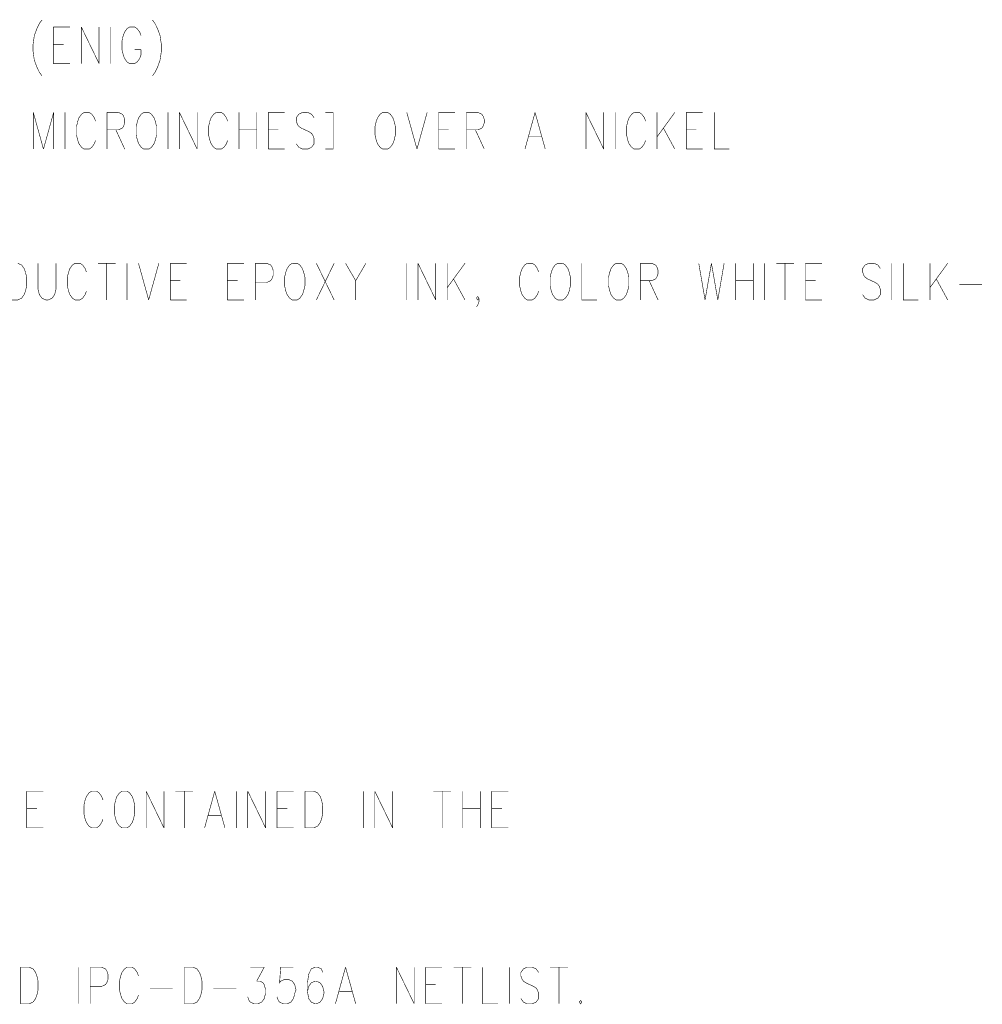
# Model space of a CAD drawing. Extents: x 0 to 34, y 0 to 22.
# Tile 23 of 30: x 21.9 to 23.7, y 7.6 to 9.3. Entities that reach past the tile are written whole.
import ezdxf

# ---------------------------------------------------------------- set-up
doc = ezdxf.new("R2010")
doc.units = 0
doc.header["$MEASUREMENT"] = 0
doc.layers.add('DD_PHO', color=7, linetype='CONTINUOUS')

msp = doc.modelspace()

# ---------------------------------------------------------------- linework, layer by layer
at = {"layer": 'DD_PHO', "const_width": 0.001}
for points in [[(21.9724, 9.3239), (21.9679, 9.3145), (21.9633, 9.302), (21.9611, 9.2864)], [(21.977, 9.3301), (21.9724, 9.3239)], [(22.1747, 9.3301), (22.1792, 9.3239)], [(22.1792, 9.3239), (22.1838, 9.3145), (22.1883, 9.302), (22.1906, 9.2864)], [(21.9974, 9.3176), (21.9974, 9.252)], [(21.9974, 9.3176), (22.027, 9.3176)], [(22.0474, 9.3176), (22.0474, 9.252)], [(22.0474, 9.3176), (22.0792, 9.252)], [(22.0792, 9.3176), (22.0792, 9.252)], [(22.0997, 9.3176), (22.0997, 9.252)], [(22.1338, 9.3176), (22.1292, 9.3145), (22.1247, 9.3082), (22.1224, 9.302), (22.1201, 9.2926)], [(22.1429, 9.3176), (22.1338, 9.3176)], [(22.1542, 9.302), (22.152, 9.3082), (22.1474, 9.3145), (22.1429, 9.3176)], [(22.1201, 9.2926), (22.1201, 9.277), (22.1224, 9.2676)], [(21.9611, 9.2864), (21.9611, 9.2739)], [(21.9611, 9.2739), (21.9633, 9.2582), (21.9679, 9.2457), (21.9724, 9.2364)], [(21.9974, 9.2864), (22.0156, 9.2864)], [(22.1429, 9.277), (22.1542, 9.277)], [(22.1542, 9.2676), (22.1542, 9.277)], [(22.1906, 9.2739), (22.1883, 9.2582), (22.1838, 9.2457), (22.1792, 9.2364)], [(22.1906, 9.2864), (22.1906, 9.2739)], [(22.1224, 9.2676), (22.1247, 9.2614)], [(22.1247, 9.2614), (22.1292, 9.2551)], [(22.1292, 9.2551), (22.1338, 9.252), (22.1429, 9.252), (22.1474, 9.2551)], [(22.1474, 9.2551), (22.152, 9.2614)], [(22.152, 9.2614), (22.1542, 9.2676)], [(21.9724, 9.2364), (21.977, 9.2301)], [(21.9974, 9.252), (22.027, 9.252)], [(22.1792, 9.2364), (22.1747, 9.2301)], [(21.9615, 9.1646), (21.9615, 9.099)], [(21.9615, 9.1646), (21.9797, 9.099)], [(21.9979, 9.1646), (21.9797, 9.099)], [(21.9979, 9.1646), (21.9979, 9.099)], [(22.0183, 9.1646), (22.0183, 9.099)], [(22.0524, 9.1646), (22.0479, 9.1615), (22.0433, 9.1552), (22.0411, 9.149), (22.0388, 9.1396)], [(22.0615, 9.1646), (22.0524, 9.1646)], [(22.0729, 9.149), (22.0706, 9.1552), (22.0661, 9.1615), (22.0615, 9.1646)], [(22.0933, 9.1646), (22.0933, 9.099)], [(22.0933, 9.1646), (22.1138, 9.1646)], [(22.1138, 9.1646), (22.1206, 9.1615), (22.1229, 9.1584)], [(22.1592, 9.1646), (22.1547, 9.1615), (22.1501, 9.1552), (22.1479, 9.149), (22.1456, 9.1396)], [(22.1683, 9.1646), (22.1592, 9.1646)], [(22.182, 9.1396), (22.1797, 9.149), (22.1774, 9.1552), (22.1729, 9.1615), (22.1683, 9.1646)], [(22.2024, 9.1646), (22.2024, 9.099)], [(22.2229, 9.1646), (22.2229, 9.099)], [(22.2229, 9.1646), (22.2547, 9.099)], [(22.2547, 9.1646), (22.2547, 9.099)], [(22.2888, 9.1646), (22.2842, 9.1615), (22.2797, 9.1552), (22.2774, 9.149), (22.2751, 9.1396)], [(22.2979, 9.1646), (22.2888, 9.1646)], [(22.3092, 9.149), (22.307, 9.1552), (22.3024, 9.1615), (22.2979, 9.1646)], [(22.3297, 9.1646), (22.3297, 9.099)], [(22.3615, 9.1646), (22.3615, 9.099)], [(22.382, 9.1646), (22.382, 9.099)], [(22.382, 9.1646), (22.4115, 9.1646)], [(22.4433, 9.1646), (22.4365, 9.1615), (22.432, 9.1552), (22.432, 9.149), (22.4342, 9.1427), (22.4365, 9.1396)], [(22.4524, 9.1646), (22.4433, 9.1646)], [(22.4638, 9.1552), (22.4592, 9.1615), (22.4524, 9.1646)], [(22.4842, 9.099), (22.4979, 9.099), (22.4979, 9.1646)], [(22.4979, 9.1646), (22.4842, 9.1646)], [(22.5865, 9.1646), (22.582, 9.1615), (22.5774, 9.1552), (22.5751, 9.149), (22.5729, 9.1396)], [(22.5956, 9.1646), (22.5865, 9.1646)], [(22.6092, 9.1396), (22.607, 9.149), (22.6047, 9.1552), (22.6001, 9.1615), (22.5956, 9.1646)], [(22.6297, 9.1646), (22.6479, 9.099)], [(22.6661, 9.1646), (22.6479, 9.099)], [(22.6865, 9.1646), (22.6865, 9.099)], [(22.6865, 9.1646), (22.7161, 9.1646)], [(22.7365, 9.1646), (22.7365, 9.099)], [(22.7365, 9.1646), (22.757, 9.1646)], [(22.757, 9.1646), (22.7638, 9.1615), (22.7661, 9.1584)], [(22.8592, 9.1646), (22.8411, 9.099)], [(22.8592, 9.1646), (22.8774, 9.099)], [(22.9501, 9.1646), (22.9501, 9.099)], [(22.9501, 9.1646), (22.982, 9.099)], [(22.982, 9.1646), (22.982, 9.099)], [(23.0024, 9.1646), (23.0024, 9.099)], [(23.0365, 9.1646), (23.032, 9.1615), (23.0274, 9.1552), (23.0251, 9.149), (23.0229, 9.1396)], [(23.0456, 9.1646), (23.0365, 9.1646)], [(23.057, 9.149), (23.0547, 9.1552), (23.0501, 9.1615), (23.0456, 9.1646)], [(23.0774, 9.1646), (23.0774, 9.099)], [(23.1092, 9.1646), (23.0774, 9.1209)], [(23.1297, 9.1646), (23.1297, 9.099)], [(23.1297, 9.1646), (23.1592, 9.1646)], [(23.1797, 9.1646), (23.1797, 9.099), (23.207, 9.099)], [(22.1229, 9.1584), (22.1251, 9.1521)], [(22.1251, 9.1521), (22.1251, 9.1459)], [(22.7661, 9.1584), (22.7683, 9.1521)], [(22.7683, 9.1521), (22.7683, 9.1459)], [(22.0388, 9.1396), (22.0388, 9.124), (22.0411, 9.1146)], [(22.1138, 9.1334), (22.0933, 9.1334)], [(22.1092, 9.1334), (22.1251, 9.099)], [(22.1229, 9.1396), (22.1206, 9.1365), (22.1138, 9.1334)], [(22.1251, 9.1459), (22.1229, 9.1396)], [(22.1456, 9.1396), (22.1456, 9.124), (22.1479, 9.1146)], [(22.1797, 9.1146), (22.182, 9.124), (22.182, 9.1396)], [(22.2751, 9.1396), (22.2751, 9.124), (22.2774, 9.1146)], [(22.3297, 9.1334), (22.3615, 9.1334)], [(22.382, 9.1334), (22.4001, 9.1334)], [(22.4365, 9.1396), (22.4411, 9.1365), (22.4547, 9.1302), (22.4592, 9.1271)], [(22.5729, 9.1396), (22.5729, 9.124), (22.5751, 9.1146)], [(22.607, 9.1146), (22.6092, 9.124), (22.6092, 9.1396)], [(22.6865, 9.1334), (22.7047, 9.1334)], [(22.757, 9.1334), (22.7365, 9.1334)], [(22.7524, 9.1334), (22.7683, 9.099)], [(22.7661, 9.1396), (22.7638, 9.1365), (22.757, 9.1334)], [(22.7683, 9.1459), (22.7661, 9.1396)], [(23.0229, 9.1396), (23.0229, 9.124), (23.0251, 9.1146)], [(23.0888, 9.1365), (23.1092, 9.099)], [(23.1297, 9.1334), (23.1479, 9.1334)], [(22.0411, 9.1146), (22.0433, 9.1084)], [(22.0706, 9.1084), (22.0729, 9.1146)], [(22.1479, 9.1146), (22.1501, 9.1084)], [(22.1774, 9.1084), (22.1797, 9.1146)], [(22.2774, 9.1146), (22.2797, 9.1084)], [(22.307, 9.1084), (22.3092, 9.1146)], [(22.4592, 9.1271), (22.4615, 9.124), (22.4638, 9.1177), (22.4638, 9.1084)], [(22.5751, 9.1146), (22.5774, 9.1084)], [(22.6047, 9.1084), (22.607, 9.1146)], [(22.8479, 9.1209), (22.8706, 9.1209)], [(23.0251, 9.1146), (23.0274, 9.1084)], [(23.0547, 9.1084), (23.057, 9.1146)], [(22.0433, 9.1084), (22.0479, 9.1021)], [(22.0479, 9.1021), (22.0524, 9.099), (22.0615, 9.099), (22.0661, 9.1021)], [(22.0661, 9.1021), (22.0706, 9.1084)], [(22.1501, 9.1084), (22.1547, 9.1021)], [(22.1547, 9.1021), (22.1592, 9.099), (22.1683, 9.099), (22.1729, 9.1021)], [(22.1729, 9.1021), (22.1774, 9.1084)], [(22.2797, 9.1084), (22.2842, 9.1021)], [(22.2842, 9.1021), (22.2888, 9.099), (22.2979, 9.099), (22.3024, 9.1021)], [(22.3024, 9.1021), (22.307, 9.1084)], [(22.382, 9.099), (22.4115, 9.099)], [(22.4365, 9.1021), (22.432, 9.1084)], [(22.4592, 9.1021), (22.4524, 9.099), (22.4433, 9.099), (22.4365, 9.1021)], [(22.4638, 9.1084), (22.4592, 9.1021)], [(22.5774, 9.1084), (22.582, 9.1021)], [(22.582, 9.1021), (22.5865, 9.099), (22.5956, 9.099), (22.6001, 9.1021)], [(22.6001, 9.1021), (22.6047, 9.1084)], [(22.6865, 9.099), (22.7161, 9.099)], [(23.0274, 9.1084), (23.032, 9.1021)], [(23.032, 9.1021), (23.0365, 9.099), (23.0456, 9.099), (23.0501, 9.1021)], [(23.0501, 9.1021), (23.0547, 9.1084)], [(23.1297, 9.099), (23.1592, 9.099)], [(21.9338, 8.8946), (21.9406, 8.8915), (21.9451, 8.8852), (21.9474, 8.879), (21.9497, 8.8696)], [(21.9701, 8.8946), (21.9701, 8.8477), (21.9724, 8.8384)], [(21.9997, 8.8384), (22.002, 8.8477), (22.002, 8.8946)], [(22.0361, 8.8946), (22.0315, 8.8915), (22.027, 8.8852), (22.0247, 8.879), (22.0224, 8.8696)], [(22.0451, 8.8946), (22.0361, 8.8946)], [(22.0565, 8.879), (22.0542, 8.8852), (22.0497, 8.8915), (22.0451, 8.8946)], [(22.077, 8.8946), (22.1088, 8.8946)], [(22.0929, 8.8946), (22.0929, 8.829)], [(22.1292, 8.8946), (22.1292, 8.829)], [(22.1497, 8.8946), (22.1679, 8.829)], [(22.1861, 8.8946), (22.1679, 8.829)], [(22.2065, 8.8946), (22.2065, 8.829)], [(22.2065, 8.8946), (22.2361, 8.8946)], [(22.3088, 8.8946), (22.3088, 8.829)], [(22.3088, 8.8946), (22.3383, 8.8946)], [(22.3588, 8.8946), (22.3588, 8.829)], [(22.3588, 8.8946), (22.3792, 8.8946)], [(22.3792, 8.8946), (22.3861, 8.8915), (22.3883, 8.8884)], [(22.3883, 8.8884), (22.3906, 8.8821)], [(22.4247, 8.8946), (22.4201, 8.8915), (22.4156, 8.8852), (22.4133, 8.879), (22.4111, 8.8696)], [(22.4338, 8.8946), (22.4247, 8.8946)], [(22.4474, 8.8696), (22.4451, 8.879), (22.4429, 8.8852), (22.4383, 8.8915), (22.4338, 8.8946)], [(22.4679, 8.8946), (22.4997, 8.829)], [(22.4997, 8.8946), (22.4679, 8.829)], [(22.5201, 8.8946), (22.5383, 8.8634)], [(22.5565, 8.8946), (22.5383, 8.8634)], [(22.6292, 8.8946), (22.6292, 8.829)], [(22.6497, 8.8946), (22.6497, 8.829)], [(22.6497, 8.8946), (22.6815, 8.829)], [(22.6815, 8.8946), (22.6815, 8.829)], [(22.702, 8.8946), (22.702, 8.829)], [(22.7338, 8.8946), (22.702, 8.8509)], [(22.8451, 8.8946), (22.8406, 8.8915), (22.8361, 8.8852), (22.8338, 8.879), (22.8315, 8.8696)], [(22.8542, 8.8946), (22.8451, 8.8946)], [(22.8656, 8.879), (22.8633, 8.8852), (22.8588, 8.8915), (22.8542, 8.8946)], [(22.8997, 8.8946), (22.8951, 8.8915), (22.8906, 8.8852), (22.8883, 8.879), (22.8861, 8.8696)], [(22.9088, 8.8946), (22.8997, 8.8946)], [(22.9224, 8.8696), (22.9201, 8.879), (22.9179, 8.8852), (22.9133, 8.8915), (22.9088, 8.8946)], [(22.9429, 8.8946), (22.9429, 8.829), (22.9701, 8.829)], [(23.0042, 8.8946), (22.9997, 8.8915), (22.9951, 8.8852), (22.9929, 8.879), (22.9906, 8.8696)], [(23.0133, 8.8946), (23.0042, 8.8946)], [(23.027, 8.8696), (23.0247, 8.879), (23.0224, 8.8852), (23.0179, 8.8915), (23.0133, 8.8946)], [(23.0474, 8.8946), (23.0474, 8.829)], [(23.0474, 8.8946), (23.0679, 8.8946)], [(23.0679, 8.8946), (23.0747, 8.8915), (23.077, 8.8884)], [(23.077, 8.8884), (23.0792, 8.8821)], [(23.152, 8.8946), (23.1633, 8.829)], [(23.1747, 8.8946), (23.1633, 8.829)], [(23.1747, 8.8946), (23.1861, 8.829)], [(23.1974, 8.8946), (23.1861, 8.829)], [(23.2179, 8.8946), (23.2179, 8.829)], [(23.2497, 8.8946), (23.2497, 8.829)], [(23.2701, 8.8946), (23.2701, 8.829)], [(23.2906, 8.8946), (23.3224, 8.8946)], [(23.3065, 8.8946), (23.3065, 8.829)], [(23.3429, 8.8946), (23.3429, 8.829)], [(23.3429, 8.8946), (23.3724, 8.8946)], [(23.4565, 8.8946), (23.4497, 8.8915), (23.4451, 8.8852), (23.4451, 8.879), (23.4474, 8.8727), (23.4497, 8.8696)], [(23.4656, 8.8946), (23.4565, 8.8946)], [(23.477, 8.8852), (23.4724, 8.8915), (23.4656, 8.8946)], [(23.4974, 8.8946), (23.4974, 8.829)], [(23.5179, 8.8946), (23.5179, 8.829), (23.5451, 8.829)], [(23.5656, 8.8946), (23.5656, 8.829)], [(23.5974, 8.8946), (23.5656, 8.8509)], [(21.9497, 8.8696), (21.9497, 8.854), (21.9474, 8.8446)], [(22.0224, 8.8696), (22.0224, 8.854), (22.0247, 8.8446)], [(22.3906, 8.8821), (22.3906, 8.8727), (22.3883, 8.8665), (22.3861, 8.8634)], [(22.4111, 8.8696), (22.4111, 8.854), (22.4133, 8.8446)], [(22.4451, 8.8446), (22.4474, 8.854), (22.4474, 8.8696)], [(22.7133, 8.8665), (22.7338, 8.829)], [(22.8315, 8.8696), (22.8315, 8.854), (22.8338, 8.8446)], [(22.8861, 8.8696), (22.8861, 8.854), (22.8883, 8.8446)], [(22.9201, 8.8446), (22.9224, 8.854), (22.9224, 8.8696)], [(22.9906, 8.8696), (22.9906, 8.854), (22.9929, 8.8446)], [(23.0247, 8.8446), (23.027, 8.854), (23.027, 8.8696)], [(23.077, 8.8696), (23.0747, 8.8665), (23.0679, 8.8634)], [(23.0792, 8.8759), (23.077, 8.8696)], [(23.0792, 8.8821), (23.0792, 8.8759)], [(23.4497, 8.8696), (23.4542, 8.8665), (23.4679, 8.8602), (23.4724, 8.8571)], [(23.577, 8.8665), (23.5974, 8.829)], [(22.2065, 8.8634), (22.2247, 8.8634)], [(22.3088, 8.8634), (22.327, 8.8634)], [(22.3861, 8.8634), (22.3792, 8.8602), (22.3588, 8.8602)], [(22.5383, 8.8634), (22.5383, 8.829)], [(23.0679, 8.8634), (23.0474, 8.8634)], [(23.0633, 8.8634), (23.0792, 8.829)], [(23.2179, 8.8634), (23.2497, 8.8634)], [(23.3429, 8.8634), (23.3611, 8.8634)], [(23.4724, 8.8571), (23.4747, 8.854), (23.477, 8.8477), (23.477, 8.8384)], [(23.6179, 8.8571), (23.6588, 8.8571)], [(21.9406, 8.8321), (21.9338, 8.829), (21.9179, 8.829)], [(21.9451, 8.8384), (21.9406, 8.8321)], [(21.9474, 8.8446), (21.9451, 8.8384)], [(21.9724, 8.8384), (21.977, 8.8321)], [(21.977, 8.8321), (21.9838, 8.829), (21.9883, 8.829), (21.9951, 8.8321)], [(21.9951, 8.8321), (21.9997, 8.8384)], [(22.0247, 8.8446), (22.027, 8.8384)], [(22.027, 8.8384), (22.0315, 8.8321)], [(22.0315, 8.8321), (22.0361, 8.829), (22.0451, 8.829), (22.0497, 8.8321)], [(22.0497, 8.8321), (22.0542, 8.8384)], [(22.0542, 8.8384), (22.0565, 8.8446)], [(22.4133, 8.8446), (22.4156, 8.8384)], [(22.4156, 8.8384), (22.4201, 8.8321)], [(22.4201, 8.8321), (22.4247, 8.829), (22.4338, 8.829), (22.4383, 8.8321)], [(22.4383, 8.8321), (22.4429, 8.8384)], [(22.4429, 8.8384), (22.4451, 8.8446)], [(22.7542, 8.8321), (22.7565, 8.8352), (22.7588, 8.8321)], [(22.7588, 8.8321), (22.7565, 8.829), (22.7542, 8.8321)], [(22.7588, 8.8321), (22.7588, 8.8259)], [(22.8338, 8.8446), (22.8361, 8.8384)], [(22.8361, 8.8384), (22.8406, 8.8321)], [(22.8406, 8.8321), (22.8451, 8.829), (22.8542, 8.829), (22.8588, 8.8321)], [(22.8588, 8.8321), (22.8633, 8.8384)], [(22.8633, 8.8384), (22.8656, 8.8446)], [(22.8883, 8.8446), (22.8906, 8.8384)], [(22.8906, 8.8384), (22.8951, 8.8321)], [(22.8951, 8.8321), (22.8997, 8.829), (22.9088, 8.829), (22.9133, 8.8321)], [(22.9133, 8.8321), (22.9179, 8.8384)], [(22.9179, 8.8384), (22.9201, 8.8446)], [(22.9929, 8.8446), (22.9951, 8.8384)], [(22.9951, 8.8384), (22.9997, 8.8321)], [(22.9997, 8.8321), (23.0042, 8.829), (23.0133, 8.829), (23.0179, 8.8321)], [(23.0179, 8.8321), (23.0224, 8.8384)], [(23.0224, 8.8384), (23.0247, 8.8446)], [(23.4497, 8.8321), (23.4451, 8.8384)], [(23.4724, 8.8321), (23.4656, 8.829), (23.4565, 8.829), (23.4497, 8.8321)], [(23.477, 8.8384), (23.4724, 8.8321)], [(22.2065, 8.829), (22.2361, 8.829)], [(22.3088, 8.829), (22.3383, 8.829)], [(22.7565, 8.8196), (22.7542, 8.8165)], [(22.7588, 8.8259), (22.7565, 8.8196)], [(23.3429, 8.829), (23.3724, 8.829)], [(21.9498, 7.9496), (21.9498, 7.884)], [(21.9498, 7.9496), (21.9793, 7.9496)], [(22.0657, 7.9496), (22.0611, 7.9465), (22.0566, 7.9402), (22.0543, 7.934), (22.0521, 7.9246)], [(22.0748, 7.9496), (22.0657, 7.9496)], [(22.0861, 7.934), (22.0839, 7.9402), (22.0793, 7.9465), (22.0748, 7.9496)], [(22.1202, 7.9496), (22.1157, 7.9465), (22.1111, 7.9402), (22.1089, 7.934), (22.1066, 7.9246)], [(22.1293, 7.9496), (22.1202, 7.9496)], [(22.143, 7.9246), (22.1407, 7.934), (22.1384, 7.9402), (22.1339, 7.9465), (22.1293, 7.9496)], [(22.1634, 7.9496), (22.1634, 7.884)], [(22.1634, 7.9496), (22.1952, 7.884)], [(22.1952, 7.9496), (22.1952, 7.884)], [(22.2157, 7.9496), (22.2475, 7.9496)], [(22.2316, 7.9496), (22.2316, 7.884)], [(22.2861, 7.9496), (22.268, 7.884)], [(22.2861, 7.9496), (22.3043, 7.884)], [(22.3248, 7.9496), (22.3248, 7.884)], [(22.3452, 7.9496), (22.3452, 7.884)], [(22.3452, 7.9496), (22.3771, 7.884)], [(22.3771, 7.9496), (22.3771, 7.884)], [(22.3975, 7.9496), (22.3975, 7.884)], [(22.3975, 7.9496), (22.4271, 7.9496)], [(22.4475, 7.9496), (22.4475, 7.884)], [(22.4475, 7.9496), (22.4634, 7.9496)], [(22.4634, 7.9496), (22.4702, 7.9465), (22.4748, 7.9402), (22.4771, 7.934), (22.4793, 7.9246)], [(22.5521, 7.9496), (22.5521, 7.884)], [(22.5725, 7.9496), (22.5725, 7.884)], [(22.5725, 7.9496), (22.6043, 7.884)], [(22.6043, 7.9496), (22.6043, 7.884)], [(22.6771, 7.9496), (22.7089, 7.9496)], [(22.693, 7.9496), (22.693, 7.884)], [(22.7293, 7.9496), (22.7293, 7.884)], [(22.7611, 7.9496), (22.7611, 7.884)], [(22.7816, 7.9496), (22.7816, 7.884)], [(22.7816, 7.9496), (22.8111, 7.9496)], [(21.9498, 7.9184), (21.968, 7.9184)], [(22.0521, 7.9246), (22.0521, 7.909), (22.0543, 7.8996)], [(22.1066, 7.9246), (22.1066, 7.909), (22.1089, 7.8996)], [(22.1407, 7.8996), (22.143, 7.909), (22.143, 7.9246)], [(22.3975, 7.9184), (22.4157, 7.9184)], [(22.4793, 7.9246), (22.4793, 7.909), (22.4771, 7.8996)], [(22.7293, 7.9184), (22.7611, 7.9184)], [(22.7816, 7.9184), (22.7998, 7.9184)], [(22.0543, 7.8996), (22.0566, 7.8934)], [(22.0839, 7.8934), (22.0861, 7.8996)], [(22.1089, 7.8996), (22.1111, 7.8934)], [(22.1384, 7.8934), (22.1407, 7.8996)], [(22.2748, 7.9059), (22.2975, 7.9059)], [(22.4771, 7.8996), (22.4748, 7.8934)], [(21.9498, 7.884), (21.9793, 7.884)], [(22.0566, 7.8934), (22.0611, 7.8871)], [(22.0611, 7.8871), (22.0657, 7.884), (22.0748, 7.884), (22.0793, 7.8871)], [(22.0793, 7.8871), (22.0839, 7.8934)], [(22.1111, 7.8934), (22.1157, 7.8871)], [(22.1157, 7.8871), (22.1202, 7.884), (22.1293, 7.884), (22.1339, 7.8871)], [(22.1339, 7.8871), (22.1384, 7.8934)], [(22.3975, 7.884), (22.4271, 7.884)], [(22.4702, 7.8871), (22.4634, 7.884), (22.4475, 7.884)], [(22.4748, 7.8934), (22.4702, 7.8871)], [(22.7816, 7.884), (22.8111, 7.884)], [(21.9383, 7.6346), (21.9383, 7.569)], [(21.9383, 7.6346), (21.9542, 7.6346)], [(21.9542, 7.6346), (21.9611, 7.6315), (21.9656, 7.6252), (21.9679, 7.619), (21.9701, 7.6096)], [(22.0429, 7.6346), (22.0429, 7.569)], [(22.0633, 7.6346), (22.0633, 7.569)], [(22.0633, 7.6346), (22.0838, 7.6346)], [(22.0838, 7.6346), (22.0906, 7.6315), (22.0929, 7.6284)], [(22.1292, 7.6346), (22.1247, 7.6315), (22.1201, 7.6252), (22.1179, 7.619), (22.1156, 7.6096)], [(22.1383, 7.6346), (22.1292, 7.6346)], [(22.1497, 7.619), (22.1474, 7.6252), (22.1429, 7.6315), (22.1383, 7.6346)], [(22.2315, 7.6346), (22.2315, 7.569)], [(22.2315, 7.6346), (22.2474, 7.6346)], [(22.2474, 7.6346), (22.2542, 7.6315), (22.2588, 7.6252), (22.2611, 7.619), (22.2633, 7.6096)], [(22.3497, 7.6346), (22.3747, 7.6346)], [(22.3747, 7.6346), (22.3611, 7.6096)], [(22.4042, 7.6346), (22.402, 7.6065), (22.4042, 7.6096)], [(22.427, 7.6346), (22.4042, 7.6346)], [(22.4656, 7.6346), (22.4588, 7.6315), (22.4542, 7.6221)], [(22.4701, 7.6346), (22.4656, 7.6346)], [(22.4792, 7.6252), (22.477, 7.6315), (22.4701, 7.6346)], [(22.5201, 7.6346), (22.502, 7.569)], [(22.5201, 7.6346), (22.5383, 7.569)], [(22.6111, 7.6346), (22.6111, 7.569)], [(22.6111, 7.6346), (22.6429, 7.569)], [(22.6429, 7.6346), (22.6429, 7.569)], [(22.6633, 7.6346), (22.6633, 7.569)], [(22.6633, 7.6346), (22.6929, 7.6346)], [(22.7133, 7.6346), (22.7451, 7.6346)], [(22.7292, 7.6346), (22.7292, 7.569)], [(22.7656, 7.6346), (22.7656, 7.569), (22.7929, 7.569)], [(22.8133, 7.6346), (22.8133, 7.569)], [(22.8451, 7.6346), (22.8383, 7.6315), (22.8338, 7.6252), (22.8338, 7.619), (22.8361, 7.6127), (22.8383, 7.6096)], [(22.8542, 7.6346), (22.8451, 7.6346)], [(22.8656, 7.6252), (22.8611, 7.6315), (22.8542, 7.6346)], [(22.8861, 7.6346), (22.9179, 7.6346)], [(22.902, 7.6346), (22.902, 7.569)], [(22.0951, 7.6221), (22.0951, 7.6127), (22.0929, 7.6065), (22.0906, 7.6034)], [(22.0929, 7.6284), (22.0951, 7.6221)], [(22.4542, 7.6221), (22.452, 7.6065), (22.452, 7.5909)], [(21.9701, 7.6096), (21.9701, 7.594), (21.9679, 7.5846)], [(22.0906, 7.6034), (22.0838, 7.6002), (22.0633, 7.6002)], [(22.1156, 7.6096), (22.1156, 7.594), (22.1179, 7.5846)], [(22.1701, 7.5971), (22.2111, 7.5971)], [(22.2633, 7.6096), (22.2633, 7.594), (22.2611, 7.5846)], [(22.2838, 7.5971), (22.3247, 7.5971)], [(22.3611, 7.6096), (22.3679, 7.6096)], [(22.3679, 7.6096), (22.3724, 7.6065), (22.3747, 7.6034)], [(22.3747, 7.6034), (22.377, 7.594), (22.377, 7.5877), (22.3747, 7.5784)], [(22.4042, 7.6096), (22.4111, 7.6127), (22.4179, 7.6127), (22.4247, 7.6096)], [(22.4247, 7.6096), (22.4292, 7.6034)], [(22.4292, 7.6034), (22.4315, 7.594), (22.4292, 7.5877), (22.427, 7.5784)], [(22.4656, 7.6096), (22.4588, 7.6065), (22.4542, 7.6002), (22.452, 7.5909)], [(22.4679, 7.6096), (22.4656, 7.6096)], [(22.4815, 7.5909), (22.4792, 7.6002), (22.4747, 7.6065), (22.4679, 7.6096)], [(22.6633, 7.6034), (22.6815, 7.6034)], [(22.8383, 7.6096), (22.8429, 7.6065), (22.8565, 7.6002), (22.8611, 7.5971)], [(22.8611, 7.5971), (22.8633, 7.594), (22.8656, 7.5877), (22.8656, 7.5784)], [(21.9656, 7.5784), (21.9611, 7.5721)], [(21.9679, 7.5846), (21.9656, 7.5784)], [(22.1179, 7.5846), (22.1201, 7.5784)], [(22.1201, 7.5784), (22.1247, 7.5721)], [(22.1429, 7.5721), (22.1474, 7.5784)], [(22.1474, 7.5784), (22.1497, 7.5846)], [(22.2588, 7.5784), (22.2542, 7.5721)], [(22.2611, 7.5846), (22.2588, 7.5784)], [(22.3497, 7.5721), (22.3474, 7.5752), (22.3451, 7.5815)], [(22.3747, 7.5784), (22.3701, 7.5721)], [(22.402, 7.5721), (22.3997, 7.5752), (22.3974, 7.5815)], [(22.427, 7.5784), (22.4224, 7.5721)], [(22.452, 7.5909), (22.4542, 7.5784)], [(22.4542, 7.5784), (22.4588, 7.5721)], [(22.4747, 7.5721), (22.4792, 7.5784)], [(22.4792, 7.5784), (22.4815, 7.5877), (22.4815, 7.5909)], [(22.5088, 7.5909), (22.5315, 7.5909)], [(22.8383, 7.5721), (22.8338, 7.5784)], [(22.8656, 7.5784), (22.8611, 7.5721)], [(21.9611, 7.5721), (21.9542, 7.569), (21.9383, 7.569)], [(22.1247, 7.5721), (22.1292, 7.569), (22.1383, 7.569), (22.1429, 7.5721)], [(22.2542, 7.5721), (22.2474, 7.569), (22.2315, 7.569)], [(22.3701, 7.5721), (22.3633, 7.569), (22.3565, 7.569), (22.3497, 7.5721)], [(22.4224, 7.5721), (22.4156, 7.569), (22.4088, 7.569), (22.402, 7.5721)], [(22.4588, 7.5721), (22.4656, 7.569), (22.4679, 7.569), (22.4747, 7.5721)], [(22.6633, 7.569), (22.6929, 7.569)], [(22.8611, 7.5721), (22.8542, 7.569), (22.8451, 7.569), (22.8383, 7.5721)], [(22.9406, 7.5752), (22.9383, 7.5721)], [(22.9383, 7.5721), (22.9406, 7.569), (22.9429, 7.5721)], [(22.9429, 7.5721), (22.9406, 7.5752)]]:
    msp.add_lwpolyline(points, dxfattribs=at)

doc.saveas('drawing.dxf')
